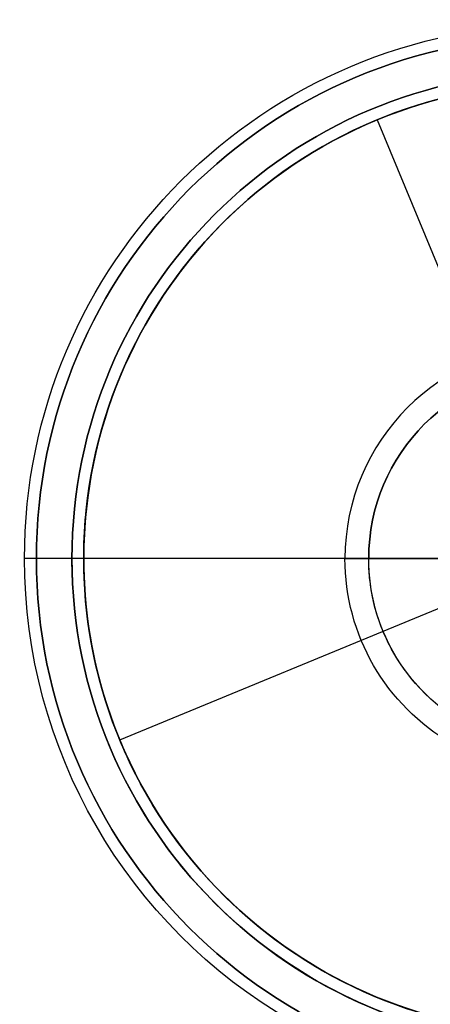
# Model space of a CAD drawing. Header units: millimetres. Extents: x -398 to 387, y -563 to 552.
# Tile 177 of 256: x -351 to -333, y -511 to -469. Entities that reach past the tile are written whole.
import ezdxf

# ---------------------------------------------------------------- set-up
doc = ezdxf.new("R2010")
doc.units = ezdxf.units.MM
doc.layers.add('Livello 01', color=7, linetype='Continuous')

# ---------------------------------------------------------------- blocks, each defined once
blk = doc.blocks.new('MMFTT08X23')
at = {"layer": 'Livello 01', "color": 254, "true_color": 0xcad1ee}
for p, q in [((-20, 15), (-20, 2.220446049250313e-16)), ((-20, 15), (-4, 15)), ((0, 15, -20), (0, 15, -4)), ((-20, 0), (20, 0)), ((0, 0, -20), (0, 0, 20))]:
    blk.add_line(p, q, dxfattribs=at)
at = {"layer": 'Livello 01', "color": 254, "true_color": 0xcad1ee, "extrusion": (0, -1, 0)}
for centre, start, end in [((0, 0, -15), 90.00000000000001, 270), ((0, 0, -15), 270, 90), ((0, 0, -7.5), 90, 270), ((0, 0, -7.5), 270, 89.99999999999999)]:
    blk.add_arc(centre, 20, start, end, dxfattribs=at)
at = {"layer": 'Livello 01', "color": 254, "true_color": 0xcad1ee, "extrusion": (0, 1, 0)}
for start, end in [(270, 90), (90, 270)]:
    blk.add_arc((0, 0), 20, start, end, dxfattribs=at)
at = {"layer": 'Livello 01', "color": 254, "true_color": 0xcad1ee}
blk.add_open_spline([(0, 0, -20), (0, 15, -20)], degree=1, dxfattribs=at)

msp = doc.modelspace()

# ---------------------------------------------------------------- linework, layer by layer
at = {"layer": 'Livello 01', "color": 254, "true_color": 0xcad1ee}
for p, q in [((-332.2499999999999, -491.9999999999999, -175.5000000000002), (-348.5, -491.9999999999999, -175.5000000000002)), ((-336.9999999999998, -491.9999999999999, 186.4999999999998), (-347.9999999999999, -491.9999999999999, 186.4999999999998)), ((-330.5000000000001, -491.9999999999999, 186.4999999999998), (-336.0000000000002, -491.9999999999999, 186.4999999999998))]:
    msp.add_line(p, q, dxfattribs=at)
at = {"layer": 'Livello 01', "color": 254, "true_color": 0xcad1ee, "extrusion": (0, 0, -1)}
for centre, radius, start, end in [((327.9999999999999, -491.9999999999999, 179.5000000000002), 22.50000000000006, 1.447505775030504e-13, 180), ((327.9999999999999, -491.9999999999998, -190.4999999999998), 22, 0, 180), ((327.9999999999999, -491.9999999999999, 175.5000000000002), 20.50000000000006, 1.588725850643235e-13, 180), ((328, -491.9999999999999, 176.5000000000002), 20.50000000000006, 0, 180), ((327.9999999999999, -491.9999999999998, -188.4999999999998), 20.00000000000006, 0, 180), ((328.0000000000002, -491.9999999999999, -186.4999999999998), 8.000000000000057, 4.071109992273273e-13, 180), ((328.0000000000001, -491.9999999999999, -186.2499999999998), 8.00000000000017, 0, 180), ((327.9999999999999, -491.9999999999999, 179.5000000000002), 22.50000000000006, 179.9999999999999, 0), ((327.9999999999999, -491.9999999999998, -190.4999999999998), 22, 180, 0), ((327.9999999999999, -491.9999999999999, 175.5000000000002), 20.50000000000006, 179.9999999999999, 0), ((327.9999999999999, -492, 176.5000000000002), 20.50000000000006, 180, 0), ((327.9999999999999, -491.9999999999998, -188.4999999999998), 20.00000000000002, 180, 0), ((327.9999999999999, -491.9999999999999, -186.4999999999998), 8.999999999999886, 179.9999999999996, 0), ((328.0000000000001, -491.9999999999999, -185.9999999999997), 8.000000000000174, 180, 0), ((328.0000000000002, -491.9999999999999, -186.4999999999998), 8.000000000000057, 179.9999999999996, 0), ((328.0000000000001, -491.9999999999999, -186.2499999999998), 8.00000000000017, 180, 0)]:
    msp.add_arc(centre, radius, start, end, dxfattribs=at)
at = {"layer": 'Livello 01', "color": 254, "true_color": 0xcad1ee}
for centre, radius, start, end in [((-327.9999999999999, -491.9999999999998, 190.4999999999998), 22.00000000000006, 0, 180), ((-327.9999999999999, -491.9999999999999, -177.5000000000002), 20.50000000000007, 0, 180), ((-327.9999999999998, -491.9999999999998, 186.4999999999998), 20.00000000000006, 0, 180), ((-327.9999999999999, -491.9999999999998, 187.4999999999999), 20, 0, 180), ((-327.9999999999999, -491.9999999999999, 186.4999999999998), 8.999999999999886, 3.618764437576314e-13, 180), ((-328.0000000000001, -491.9999999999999, 185.9999999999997), 8.000000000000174, 0, 180), ((-327.9999999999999, -491.9999999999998, 190.4999999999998), 22.00000000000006, 180, 0), ((-327.9999999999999, -491.9999999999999, -177.5000000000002), 20.50000000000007, 180, 0), ((-327.9999999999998, -491.9999999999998, 186.4999999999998), 19.99999999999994, 180, 0), ((-327.9999999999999, -491.9999999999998, 187.4999999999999), 20, 180, 0)]:
    msp.add_arc(centre, radius, start, end, dxfattribs=at)
at = {"layer": 'Livello 01', "color": 254, "true_color": 0xcad1ee, "extrusion": (0, 1, 0)}
msp.add_arc((350.5, -177.5000000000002, -491.9999999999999), 2.000000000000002, 180, 270, dxfattribs=at)
at = {"layer": 'Livello 01', "color": 254, "true_color": 0xcad1ee, "extrusion": (0, -1, 0)}
msp.add_arc((-349.9999999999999, 188.4999999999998, 491.9999999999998), 2.000000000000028, 8.142219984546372e-13, 90, dxfattribs=at)
at = {"layer": 'Livello 01', "color": 254, "true_color": 0xcad1ee}
for points in [[(-348.5, -491.9999999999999, -175.5000000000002), (-348.5, -491.9999999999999, -177.5000000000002)], [(-347.9999999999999, -491.9999999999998, 188.4999999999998), (-347.9999999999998, -491.9999999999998, 186.4999999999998)], [(-336.9999999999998, -491.9999999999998, 186.4999999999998), (-332.4999999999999, -491.9999999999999, 182)], [(-336.0000000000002, -491.9999999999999, 185.9999999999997), (-336.0000000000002, -491.9999999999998, 186.4999999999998)], [(-332.0000000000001, -491.9999999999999, 181.9999999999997), (-336.0000000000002, -491.9999999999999, 185.9999999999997)]]:
    msp.add_open_spline(points, degree=1, dxfattribs=at)

# ---------------------------------------------------------------- block references
at = {"layer": 'Livello 01', "extrusion": (0.3818493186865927, -0.9242245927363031, 0)}
msp.add_blockref('MMFTT08X23', (-491.015531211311, -190.5000000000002, 329.4719230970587), dxfattribs=at)

doc.saveas('drawing.dxf')
